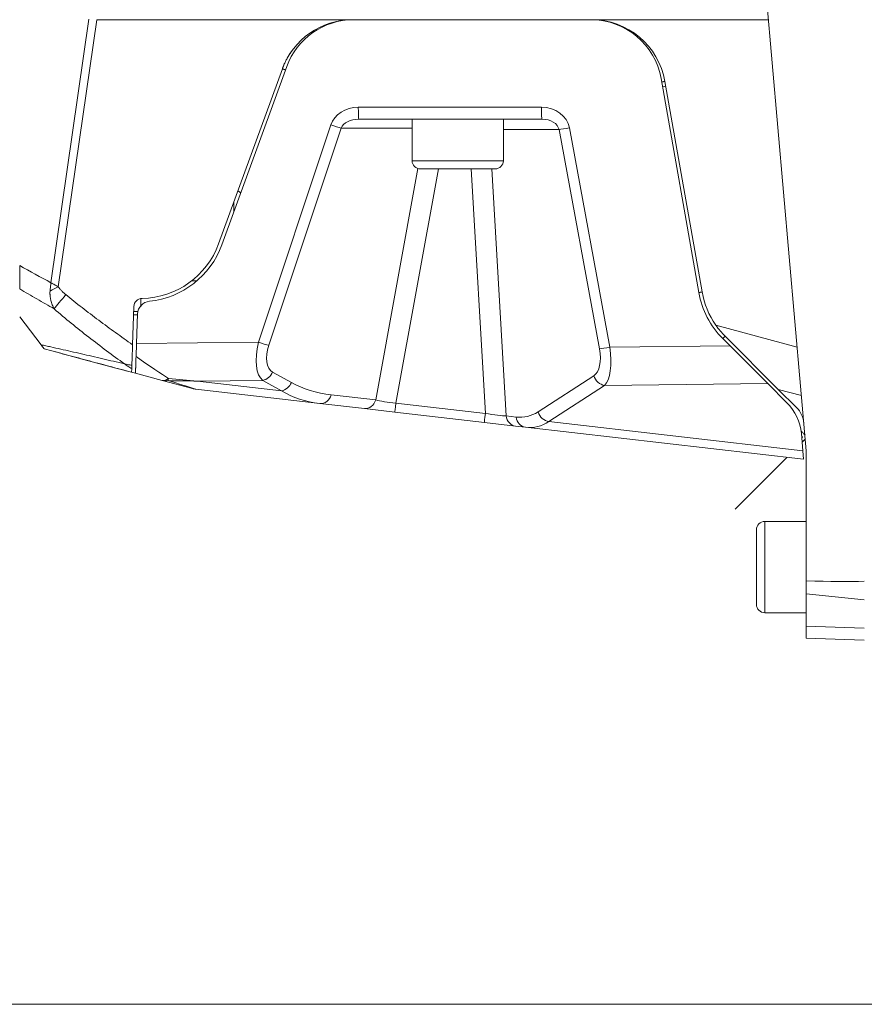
# Model space of a CAD drawing. Header units: millimetres. Extents: x 4 to 836, y 5 to 589.
# Tile 90 of 163: x 425 to 476, y 423 to 483. Entities that reach past the tile are written whole.
import ezdxf

# ---------------------------------------------------------------- set-up
doc = ezdxf.new("R2010")
doc.units = ezdxf.units.MM
doc.layers.add('1', color=7, linetype='Continuous', true_color=0xffffff)

msp = doc.modelspace()

# ---------------------------------------------------------------- linework, layer by layer
at = {"layer": '1', "color": 9, "linetype": 'Continuous', "lineweight": 18}
for p, q in [((469.989, 484.111), (472.395, 456.611)), ((445.053, 482.611), (429.637, 482.611)), ((445.053, 482.611), (459.451, 482.611)), ((470.12, 482.611), (459.451, 482.611)), ((440.824, 479.65), (436.984, 469.101)), ((437.172, 469.032), (441.085, 479.781)), ((463.65, 479.057), (465.924, 466.162)), ((463.883, 478.892), (466.121, 466.196)), ((449.572, 476.611), (445.428, 476.611)), ((453.07, 476.611), (456.468, 476.611)), ((431.798, 463.018), (431.878, 465.329)), ((431.86, 464.811), (432.095, 464.811)), ((432.097, 464.87), (432.035, 463.093)), ((424.995, 464.699), (426.29, 463.011)), ((432.007, 462.298), (432.035, 463.093)), ((467.368, 463.388), (467.806, 462.95)), ((470.712, 460.327), (467.51, 463.529)), ((428.759, 462.156), (427.019, 462.622)), ((467.806, 462.95), (470.085, 460.671)), ((430.957, 461.567), (428.759, 462.156)), ((431.972, 461.295), (430.957, 461.567)), ((433.583, 460.864), (431.972, 461.295)), ((435.4, 460.377), (433.583, 460.864)), ((470.085, 460.671), (471.235, 459.521)), ((443.083, 459.474), (435.617, 460.335)), ((471.814, 459.225), (470.712, 460.327)), ((445.765, 459.164), (443.083, 459.474)), ((447.608, 458.951), (445.765, 459.164)), ((452.998, 458.329), (447.608, 458.951)), ((454.881, 458.112), (452.998, 458.329)), ((455.482, 458.043), (454.881, 458.112)), ((472.238, 456.109), (455.482, 458.043)), ((472.102, 457.661), (472.194, 456.617)), ((472.194, 456.617), (472.238, 456.109)), ((472.395, 448.777), (472.395, 456.611)), ((472.395, 447.997), (472.395, 448.777)), ((472.395, 446.052), (472.395, 447.997)), ((472.395, 445.32), (472.395, 446.052)), ((475.895, 445.198), (472.395, 445.32))]:
    msp.add_line(p, q, dxfattribs=at)
at = {"layer": '1', "color": 9, "linetype": 'Continuous', "lineweight": 13}
for p, q in [((426.88, 466.75), (429.167, 482.646)), ((429.637, 482.611), (427.321, 466.516)), ((445.402, 477.335), (456.442, 477.335)), ((439.38, 463.172), (443.741, 476.27)), ((444.365, 476.078), (440.004, 462.981)), ((448.645, 476.078), (444.365, 476.078)), ((458.123, 476.095), (460.564, 462.872)), ((457.497, 475.991), (454.145, 475.991)), ((459.938, 462.768), (457.497, 475.991)), ((446.448, 459.692), (448.979, 473.639)), ((450.229, 473.611), (447.668, 459.502)), ((453.059, 458.88), (452.202, 473.611)), ((453.448, 473.611), (454.314, 458.727)), ((466.946, 464.202), (471.848, 462.867)), ((432.035, 463.093), (439.38, 463.172)), ((460.564, 462.872), (467.806, 462.95)), ((440.235, 461.37), (441.371, 460.743)), ((439.638, 460.87), (435.709, 460.828)), ((435.709, 460.828), (440.773, 460.244)), ((440.773, 460.244), (439.638, 460.87)), ((456.238, 458.97), (459.596, 461.151)), ((470.085, 460.671), (460.248, 460.564)), ((460.248, 460.564), (456.89, 458.383)), ((472.103, 459.948), (470.712, 460.327)), ((443.767, 460.001), (446.448, 459.692)), ((447.668, 459.502), (453.059, 458.88)), ((454.314, 458.727), (454.915, 458.658)), ((456.89, 458.383), (472.194, 456.617)), ((475.895, 447.631), (472.395, 447.997)), ((472.395, 446.052), (475.895, 445.93))]:
    msp.add_line(p, q, dxfattribs=at)
at = {"layer": '1', "color": 252, "linetype": 'Continuous', "lineweight": 13}
msp.add_line((463.934, 478.602), (463.737, 478.567), dxfattribs=at)
at = {"layer": '1', "color": 27, "linetype": 'Continuous', "lineweight": 18}
for p, q in [((448.645, 476.611), (448.645, 474.111)), ((449.572, 476.611), (453.07, 476.611)), ((454.145, 474.111), (454.145, 476.611)), ((449.145, 473.611), (453.645, 473.611)), ((435.395, 466.861), (435.395, 466.895)), ((435.395, 466.861), (435.668, 466.861)), ((472.395, 452.361), (469.895, 452.361)), ((469.395, 447.361), (469.395, 451.861)), ((469.895, 446.861), (472.395, 446.861))]:
    msp.add_line(p, q, dxfattribs=at)
at = {"layer": '1', "color": 27, "linetype": 'Continuous', "lineweight": 13}
for p, q in [((448.645, 474.111), (454.145, 474.111)), ((437.895, 471.018), (437.895, 471.603)), ((469.895, 452.361), (469.895, 446.861))]:
    msp.add_line(p, q, dxfattribs=at)
at = {"layer": '1', "color": 252, "linetype": 'Continuous', "lineweight": 18}
for p, q in [((472.332, 457.329), (472.147, 457.145)), ((472.176, 457.449), (472.174, 457.451)), ((471.228, 456.225), (468.11, 453.107))]:
    msp.add_line(p, q, dxfattribs=at)
at = {"layer": '1', "color": 251, "linetype": 'Continuous', "lineweight": 18}
msp.add_line((373.329, 423.255), (510.845, 423.255), dxfattribs=at)
at = {"layer": '1', "color": 9, "linetype": 'Continuous', "lineweight": 18}
for centre, radius, start, end in [((445.053, 478.111), 4.5, 90, 160), ((445.125, 478.311), 4.3, 90, 160), ((459.416, 478.311), 4.3, 10, 90), ((459.451, 478.111), 4.5, 10, 90), ((432.286, 470.811), 5, 270.95776, 340), ((432.286, 470.811), 5.2, 275.84128, 340), ((471.045, 467.065), 5.2, 190, 225), ((471.045, 467.065), 5, 190, 214.9241), ((432.378, 465.312), 0.5, 90.95776, 178), ((432.897, 464.842), 0.8, 95.84128, 178), ((435.789, 461.826), 1.5, 255, 263.41647)]:
    msp.add_arc(centre, radius, start, end, dxfattribs=at)
at = {"layer": '1', "color": 27, "linetype": 'Continuous', "lineweight": 18}
for centre, start, end in [((449.145, 474.111), 180, 270), ((453.645, 474.111), 270, 0), ((437.895, 471.861), 33.95109, 59.82469), ((469.895, 451.861), 90, 180), ((469.895, 447.361), 180, 270)]:
    msp.add_arc(centre, 0.5, start, end, dxfattribs=at)
at = {"layer": '1', "color": 9, "linetype": 'Continuous', "lineweight": 13}
for centre, major_axis, ratio, start_param, end_param in [((445.436, 475.835), (1.759, -0.105), 0.850879, 1.641033, 2.917551), ((445.428, 477.361), (0, 0.75), 0.034899, 1.605703, 3.141593), ((456.468, 477.361), (0, 0.75), 0.034899, 1.605703, 3.141593), ((456.414, 475.835), (1.729, 0.098), 0.865621, 0.108982, 1.505245), ((443.767, 476.296), (-0.712, 0.237), 0.044142, 1.548729, 2.582477), ((445.462, 475.861), (1.136, -0.04), 0.659185, 1.623838, 2.900356), ((456.44, 475.861), (1.069, 0.039), 0.700758, 0.122307, 1.51857), ((458.15, 476.121), (0.738, 0.136), 0.028013, 3.622429, 4.671745), ((427.374, 466.569), (-1.325, -0.704), 0.014465, 1.135995, 1.523601), ((427.823, 466.09), (0.95, 1.161), 0.00491, 1.619912, 2.475215), ((440.569, 463.271), (0.771, 2.485), 0.431649, 1.743577, 2.982949), ((439.406, 463.198), (-0.712, 0.237), 0.044142, 1.548729, 2.582477), ((441.167, 463.054), (0.932, 1.683), 0.539998, 1.902754, 3.142126), ((458.979, 462.818), (0.48, -1.729), 0.514733, 0.160695, 1.400067), ((460.59, 462.898), (0.738, 0.136), 0.028013, 3.622429, 4.671745), ((459.631, 462.948), (0.414, -2.492), 0.36064, 0.241034, 1.480406), ((430.787, 463.166), (3.604, -2.461), 0.006944, 5.062539, 5.794434), ((439.638, 461.588), (0.363, 0.657), 0.845139, 3.720313, 4.844057), ((433.971, 462.312), (0.388, 1.449), 0.436361, 3.141593, 3.67879), ((433.971, 462.312), (0.388, 1.449), 0.696276, 3.141593, 3.477216), ((433.971, 462.312), (0.057, 1.499), 0.058057, 3.380668, 3.62096), ((379.694, 476.856), (55.925, -16.52), 0.001549, 6.274287, 6.52953), ((440.773, 460.961), (0.363, 0.657), 0.845139, 3.720313, 4.844057), ((447.715, 468.857), (7.732, 7.021), 0.708948, 3.379129, 3.696694), ((460.248, 461.282), (0.409, -0.629), 0.872046, 4.378148, 5.642956), ((447.117, 469.074), (6.94, 8.407), 0.681309, 3.239965, 3.55753), ((443.169, 460.219), (0.086, 0.745), 0.841353, 3.141593, 4.514326), ((445.851, 459.909), (0.086, 0.745), 0.841353, 3.141593, 4.514326), ((447.723, 459.693), (1.502, -0.122), 0.129114, 3.709896, 4.6866), ((447.694, 459.697), (0.086, 0.745), 0.003951, 1.834831, 3.141593), ((453.084, 459.074), (0.086, 0.745), 0.003951, 1.834831, 3.141593), ((452.974, 459.087), (1.52, -0.311), 0.119984, 4.79305, 5.816329), ((453.517, 468.13), (2.052, -9.443), 0.444783, 6.132553, 6.450118), ((456.89, 459.101), (0.409, -0.629), 0.872046, 4.378148, 5.642956), ((454.967, 458.857), (0.086, 0.745), 0.877005, 1.846471, 3.141593), ((455.568, 458.788), (0.086, 0.745), 0.877005, 1.846471, 3.141593), ((454.169, 468.261), (1.946, -10.196), 0.441133, 6.145903, 6.463468)]:
    msp.add_ellipse(centre, major_axis=major_axis, ratio=ratio, start_param=start_param, end_param=end_param, dxfattribs=at)
at = {"layer": '1', "color": 9, "linetype": 'Continuous', "lineweight": 18}
for centre, major_axis, ratio, start_param, end_param in [((469.114, 457.4), (3, 0), 1, 0.087266, 0.785398), ((470.753, 458.164), (1.486, -0.206), 1, 0.224989, 0.923121), ((406.761, 456.652), (71.634, -7.505), 0.03471, 5.87462, 6.021854)]:
    msp.add_ellipse(centre, major_axis=major_axis, ratio=ratio, start_param=start_param, end_param=end_param, dxfattribs=at)
for points, knots in [([(441.383, 480.716), (441.383, 480.716), (441.379, 480.71), (441.362, 480.685), (441.349, 480.667), (441.324, 480.631), (441.315, 480.617), (441.295, 480.587), (441.285, 480.571), (441.25, 480.518), (441.225, 480.477), (441.183, 480.408), (441.169, 480.384), (441.147, 480.345), (441.139, 480.332), (441.124, 480.305), (441.116, 480.292), (441.078, 480.221), (441.046, 480.161), (440.982, 480.03), (440.95, 479.961), (440.902, 479.849), (440.886, 479.811), (440.863, 479.752), (440.855, 479.732), (440.839, 479.691), (440.832, 479.671), (440.824, 479.65)], [0, 0, 0, 0, 0.125, 0.125, 0.25, 0.25, 0.3125, 0.3125, 0.375, 0.375, 0.5, 0.5, 0.5625, 0.5625, 0.59375, 0.59375, 0.625, 0.625, 0.75, 0.75, 0.875, 0.875, 0.9375, 0.9375, 0.96875, 0.96875, 1, 1, 1, 1]), ([(424.995, 466.38), (424.995, 466.429), (424.995, 466.478), (424.995, 466.582), (424.995, 466.688), (424.995, 466.802), (424.995, 466.889), (424.995, 466.918), (424.995, 466.978), (424.995, 467.008), (424.995, 467.159), (424.995, 467.283), (424.995, 467.471), (424.995, 467.535), (424.995, 467.663), (424.995, 467.727), (424.995, 467.791)], [0, 0, 0, 0, 0.125, 0.125, 0.25, 0.375, 0.375, 0.4375, 0.4375, 0.5, 0.5, 0.75, 0.75, 0.875, 0.875, 1, 1, 1, 1]), ([(467.51, 463.529), (467.406, 463.633), (467.307, 463.741), (467.119, 463.965), (467.03, 464.081), (466.946, 464.202)], [0, 0, 0, 0, 0.5, 0.5, 1, 1, 1, 1]), ([(426.477, 462.768), (426.477, 462.768), (426.475, 462.771), (426.462, 462.788), (426.452, 462.8), (426.434, 462.824), (426.43, 462.829), (426.422, 462.84), (426.417, 462.846), (426.402, 462.865), (426.391, 462.879), (426.355, 462.927), (426.326, 462.965), (426.29, 463.011)], [0, 0, 0, 0, 0.25, 0.25, 0.5, 0.5, 0.5625, 0.5625, 0.625, 0.625, 0.75, 0.75, 1, 1, 1, 1]), ([(431.798, 463.018), (431.794, 462.904), (431.79, 462.792), (431.782, 462.572), (431.778, 462.464), (431.774, 462.332), (431.773, 462.305), (431.771, 462.253), (431.77, 462.227), (431.767, 462.15), (431.765, 462.101), (431.762, 462.004), (431.76, 461.958), (431.757, 461.867), (431.756, 461.823), (431.754, 461.781)], [0, 0, 0, 0, 0.25, 0.25, 0.5, 0.5, 0.5625, 0.5625, 0.625, 0.625, 0.75, 0.75, 0.875, 0.875, 1, 1, 1, 1]), ([(431.74, 461.358), (431.281, 461.48), (430.825, 461.603), (430.146, 461.785), (429.921, 461.845), (429.472, 461.965), (429.249, 462.025), (428.806, 462.144), (428.586, 462.203), (428.149, 462.32), (427.933, 462.377), (427.613, 462.463), (427.506, 462.492), (427.295, 462.548), (427.191, 462.576), (426.879, 462.66), (426.676, 462.714), (426.477, 462.768)], [0, 0, 0, 0, 0.25, 0.25, 0.375, 0.375, 0.5, 0.5, 0.625, 0.625, 0.75, 0.75, 0.8125, 0.8125, 0.875, 0.875, 1, 1, 1, 1]), ([(431.972, 461.295), (431.972, 461.295), (431.972, 461.301), (431.973, 461.325), (431.974, 461.343), (431.975, 461.373), (431.975, 461.379), (431.976, 461.392), (431.976, 461.413), (431.977, 461.437), (431.979, 461.489), (431.98, 461.529), (431.982, 461.584), (431.983, 461.596), (431.984, 461.619), (431.984, 461.632), (431.985, 461.669), (431.986, 461.694), (431.989, 461.775), (431.991, 461.832), (431.994, 461.923), (431.995, 461.955), (431.997, 462.003), (431.998, 462.02), (431.999, 462.053), (431.999, 462.07), (432.002, 462.155), (432.005, 462.225), (432.007, 462.298)], [0, 0, 0, 0, 0.125, 0.125, 0.25, 0.25, 0.28125, 0.28125, 0.3125, 0.375, 0.375, 0.5, 0.5, 0.53125, 0.53125, 0.5625, 0.5625, 0.625, 0.625, 0.75, 0.75, 0.8125, 0.8125, 0.84375, 0.84375, 0.875, 0.875, 1, 1, 1, 1]), ([(431.747, 461.574), (431.746, 461.537), (431.745, 461.505), (431.743, 461.451), (431.742, 461.428), (431.741, 461.406), (431.741, 461.402), (431.741, 461.394), (431.74, 461.383), (431.74, 461.375), (431.74, 461.362), (431.74, 461.358), (431.74, 461.358)], [0, 0, 0, 0, 0.250114, 0.250114, 0.500227, 0.500227, 0.562756, 0.562756, 0.625284, 0.750341, 0.750341, 1, 1, 1, 1]), ([(431.754, 461.781), (431.753, 461.738), (431.751, 461.698), (431.749, 461.629), (431.748, 461.599), (431.747, 461.574)], [0, 0, 0, 0, 0.5, 0.5, 1, 1, 1, 1])]:
    msp.add_open_spline(points, degree=3, knots=knots, dxfattribs=at)
at = {"layer": '1', "color": 252, "linetype": 'Continuous', "lineweight": 18}
for points in [[(440.824, 479.65), (441.012, 479.581)], [(463.883, 478.892), (463.686, 478.857)], [(466.121, 466.196), (465.924, 466.162)], [(432.286, 465.811), (432.286, 465.311)], [(467.51, 463.529), (467.368, 463.388)]]:
    msp.add_open_spline(points, degree=1, dxfattribs=at)
at = {"layer": '1', "color": 9, "linetype": 'Continuous', "lineweight": 13}
for points in [[(424.995, 467.791), (425.621, 467.44), (426.25, 467.094), (426.88, 466.75)], [(435.709, 460.828), (435.118, 460.831), (434.528, 460.84), (433.937, 460.855)], [(433.961, 460.981), (434.544, 460.917), (435.126, 460.866), (435.709, 460.828)]]:
    msp.add_open_spline(points, degree=3, dxfattribs=at)
for points, knots in [([(426.825, 466.255), (426.831, 466.336), (426.839, 466.418), (426.853, 466.542), (426.86, 466.604), (426.868, 466.667), (426.874, 466.709), (426.877, 466.73), (426.88, 466.75)], [0, 0, 0, 0, 0.5, 0.5, 0.75, 0.875, 0.875, 1, 1, 1, 1]), ([(426.88, 466.75), (426.897, 466.741), (426.916, 466.731), (426.952, 466.711), (427.006, 466.681), (427.061, 466.652), (427.172, 466.594), (427.246, 466.555), (427.321, 466.516)], [0, 0, 0, 0, 0.125, 0.125, 0.25, 0.5, 0.5, 1, 1, 1, 1]), ([(427.073, 465.18), (426.725, 465.377), (426.378, 465.575), (425.685, 465.975), (425.34, 466.176), (424.995, 466.38)], [0, 0, 0, 0, 0.5, 0.5, 1, 1, 1, 1]), ([(427.073, 465.18), (427.03, 465.26), (426.991, 465.342), (426.925, 465.511), (426.896, 465.598), (426.869, 465.711), (426.863, 465.734), (426.854, 465.78), (426.841, 465.849), (426.832, 465.919), (426.825, 465.99), (426.823, 466.014), (426.821, 466.062), (426.82, 466.086), (426.82, 466.158), (426.821, 466.206), (426.825, 466.255)], [0, 0, 0, 0, 0.25, 0.25, 0.5, 0.5, 0.5625, 0.5625, 0.625, 0.75, 0.75, 0.8125, 0.8125, 0.875, 0.875, 1, 1, 1, 1]), ([(427.321, 466.516), (427.334, 466.492), (427.349, 466.469), (427.38, 466.423), (427.397, 466.401), (427.432, 466.359), (427.45, 466.338), (427.487, 466.297), (427.506, 466.277), (427.564, 466.219), (427.604, 466.181), (427.686, 466.108), (427.728, 466.072), (427.77, 466.038)], [0, 0, 0, 0, 0.125, 0.125, 0.25, 0.25, 0.375, 0.375, 0.5, 0.5, 0.75, 0.75, 1, 1, 1, 1]), ([(427.77, 466.038), (428.095, 465.772), (428.423, 465.511), (429.086, 464.997), (429.42, 464.743), (430.093, 464.241), (430.432, 463.993), (431.112, 463.502), (431.454, 463.259), (431.798, 463.018)], [0, 0, 0, 0, 0.25, 0.25, 0.5, 0.5, 0.75, 0.75, 1, 1, 1, 1]), ([(431.314, 461.859), (430.95, 462.122), (430.587, 462.388), (429.867, 462.926), (429.51, 463.198), (428.8, 463.749), (428.449, 464.029), (427.754, 464.597), (427.411, 464.885), (427.073, 465.18)], [0, 0, 0, 0, 0.25, 0.25, 0.5, 0.5, 0.75, 0.75, 1, 1, 1, 1]), ([(426.29, 463.011), (426.384, 462.991), (426.479, 462.97), (426.672, 462.928), (426.769, 462.907), (427.064, 462.842), (427.264, 462.797), (427.669, 462.706), (427.874, 462.66), (428.29, 462.566), (428.5, 462.518), (428.923, 462.421), (429.136, 462.371), (429.566, 462.272), (429.782, 462.221), (430.433, 462.068), (430.872, 461.965), (431.314, 461.859)], [0, 0, 0, 0, 0.0625, 0.0625, 0.125, 0.125, 0.25, 0.25, 0.375, 0.375, 0.5, 0.5, 0.625, 0.625, 0.75, 0.75, 1, 1, 1, 1]), ([(431.747, 461.574), (431.673, 461.618), (431.6, 461.664), (431.455, 461.759), (431.384, 461.808), (431.314, 461.859)], [0, 0, 0, 0, 0.5, 0.5, 1, 1, 1, 1]), ([(431.314, 461.859), (431.384, 461.842), (431.457, 461.827), (431.604, 461.801), (431.678, 461.79), (431.754, 461.781)], [0, 0, 0, 0, 0.5, 0.5, 1, 1, 1, 1])]:
    msp.add_open_spline(points, degree=3, knots=knots, dxfattribs=at)
at = {"layer": '1', "color": 252, "linetype": 'Continuous', "lineweight": 13}
for points, knots in [([(431.864, 465.011), (431.903, 465.011), (431.943, 465.011), (432.034, 465.011), (432.086, 465.011), (432.138, 465.011)], [0, 0, 0, 0, 0.436, 0.436, 1, 1, 1, 1]), ([(472.1, 457.808), (472.111, 457.796), (472.123, 457.784), (472.179, 457.728), (472.22, 457.688), (472.285, 457.622), (472.312, 457.595), (472.335, 457.572)], [0, 0, 0, 0, 0.119886, 0.119886, 0.595623, 0.595623, 1, 1, 1, 1])]:
    msp.add_open_spline(points, degree=3, knots=knots, dxfattribs=at)
at = {"layer": '1', "color": 252, "linetype": 'Continuous', "lineweight": 18}
msp.add_open_spline([(472.181, 457.443), (472.182, 457.443), (472.181, 457.443), (472.177, 457.447), (472.174, 457.451), (472.163, 457.461), (472.159, 457.466), (472.149, 457.476), (472.142, 457.482), (472.134, 457.491), (472.132, 457.493), (472.13, 457.494)], degree=3, knots=[0, 0, 0, 0, 0.30835, 0.30835, 0.637081, 0.637081, 0.801446, 0.801446, 0.965812, 0.965812, 1, 1, 1, 1], dxfattribs=at)

doc.saveas('drawing.dxf')
